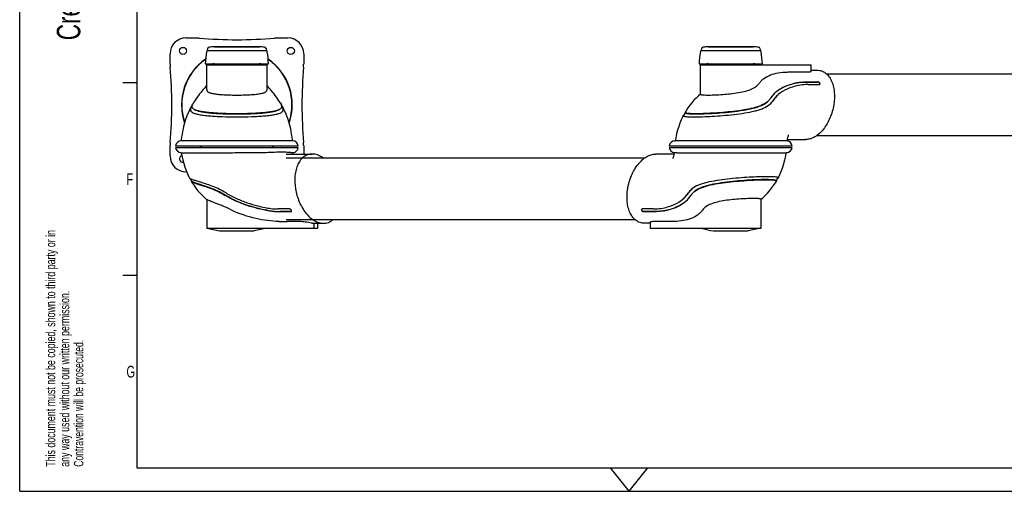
# Model space of a CAD drawing. Extents: x 0 to 420, y 0 to 297.
# Tile 1 of 7: x 0 to 210, y 0 to 100. Entities that reach past the tile are written whole.
import ezdxf

# ---------------------------------------------------------------- set-up
doc = ezdxf.new("R2010")
doc.units = 0
doc.header["$LTSCALE"] = 23.1
for name, color, linetype in [('100350_DXF_CONTINUOUS_LINE', 7, 'CONTINUOUS'), ('102162_DXF_CONTINUOUS_LINE', 7, 'CONTINUOUS'), ('102163_DXF_CONTINUOUS_LINE', 7, 'CONTINUOUS'), ('102200_DXF_CONTINUOUS_LINE', 7, 'CONTINUOUS'), ('102382_DXF_FORMAT', 7, 'CONTINUOUS'), ('105-5481_DXF_CONTINUOUS_LI', 7, 'CONTINUOUS')]:
    doc.layers.add(name, color=color, linetype=linetype)
doc.styles.get("Standard").update_dxf_attribs({"font": 'txt', "width": 0.7})

# ---------------------------------------------------------------- blocks, each defined once
blk = doc.blocks.new('SYMBOL_16_BL0', base_point=(7.49, 145.42))
at = {"layer": '102382_DXF_FORMAT', "color": 7, "linetype": 'CONTINUOUS'}
for q in [(0, 14.98), (14.98, 0)]:
    blk.add_line((0, 0), q, dxfattribs=at)
for s, height, width, p in [('Denna ritning får ej utan vårt medgivande kopieras, eller', 1.9979, 0.687469, (7.64, 212.55)), ('eljest obehörigen användas. Överträdelse härav beivras', 1.9979, 0.686067, (10.63, 212.55)), ('med stöd av gällande lag.', 1.9979, 0.696, (13.63, 212.55)), ('Creo Parametric', 4.9947, 0.71746, (12.92, 96.09)), ('This document must not be copied, shown to third party or in', 1.9979, 0.704762, (7.58, 5.22)), ('any way used without our written permission.', 1.9979, 0.705628, (10.58, 5.22)), ('Contravention will be prosecuted.', 1.9979, 0.684704, (13.57, 5.22))]:
    blk.add_text(s, height=height, rotation=90, dxfattribs=dict(at, width=width)).set_placement(p)

msp = doc.modelspace()

# ---------------------------------------------------------------- linework, layer by layer
at = {"layer": '100350_DXF_CONTINUOUS_LINE', "color": 7, "linetype": 'CONTINUOUS'}
for p, q in [((35.44, 96.57), (37.67, 96.57)), ((54.97, 96.57), (57.19, 96.57)), ((32.07, 90.97), (32.07, 93.19)), ((60.57, 93.19), (60.57, 90.97)), ((32.07, 71.44), (32.07, 73.67)), ((60.57, 73.67), (60.57, 71.84)), ((35.59, 68.07), (35.44, 68.07))]:
    msp.add_line(p, q, dxfattribs=at)
for centre in [(34.82, 93.82), (57.82, 93.82)]:
    msp.add_circle(centre, 0.756, dxfattribs=at)
for centre, radius, start, end in [((35.44, 93.19), 3.38, 90, 180), ((37.67, 89.44), 7.12, 85.0355, 90), ((46.32, 189.03), 92.83, 265.0355, 274.9645), ((54.97, 89.44), 7.12, 90, 94.9645), ((57.19, 93.19), 3.38, 0, 90), ((39.19, 90.97), 7.12, 180, 184.9645), ((-60.39, 82.32), 92.83, 355.0355, 4.9645), ((46.32, 82.32), 11.81, 124.4314, 199.0002), ((46.32, 82.32), 11.75, 124.6848, 198.5717), ((46.32, 82.32), 11.81, 341.0001, 55.5687), ((46.32, 82.32), 11.75, 341.4283, 55.3152), ((153.03, 82.32), 92.83, 175.0355, 184.9645), ((53.44, 90.97), 7.12, 355.0355, 360), ((39.19, 73.67), 7.12, 175.0355, 180), ((46.32, 82.32), 11.81, 227.8036, 230.393), ((46.32, 82.32), 11.75, 228.1399, 230.7682), ((46.32, 82.32), 11.75, 309.2318, 311.8601), ((46.32, 82.32), 11.81, 309.6073, 312.1965), ((53.44, 73.67), 7.12, 0, 4.9645), ((35.44, 71.44), 3.38, 180, 270), ((34.82, 70.82), 0.756, 108.7149, 277.5496)]:
    msp.add_arc(centre, radius, start, end, dxfattribs=at)
at = {"layer": '102162_DXF_CONTINUOUS_LINE', "color": 7, "linetype": 'CONTINUOUS'}
for p, q in [((220.27, 88.89), (172.1, 88.89)), ((220.27, 75.74), (169.96, 75.74))]:
    msp.add_line(p, q, dxfattribs=at)
at = {"layer": '102163_DXF_CONTINUOUS_LINE', "color": 7, "linetype": 'CONTINUOUS'}
for p, q in [((56.85, 71.04), (133.34, 71.04)), ((56.85, 57.89), (131.2, 57.89))]:
    msp.add_line(p, q, dxfattribs=at)
at = {"layer": '102200_DXF_CONTINUOUS_LINE', "color": 7, "linetype": 'CONTINUOUS'}
for p, q in [((39.88, 85.56), (39.88, 90.82)), ((39.88, 90.82), (52.76, 90.82)), ((52.76, 85.56), (52.76, 90.82)), ((145.21, 84.59), (145.21, 90.82)), ((145.21, 90.82), (168.84, 90.82)), ((168.84, 89.51), (168.84, 90.82)), ((165.26, 89.34), (168.22, 89.34)), ((168.84, 89.7), (170.09, 89.7)), ((167.83, 87.19), (170.19, 87.19)), ((167.86, 87.23), (170.22, 87.23)), ((168.17, 86.64), (168.13, 86.64)), ((168.17, 86.64), (170.53, 86.64)), ((36.79, 82.15), (36.67, 81.96)), ((55.56, 82.79), (55.3, 83.19)), ((55.97, 81.96), (55.85, 82.15)), ((141.93, 80.62), (141.6, 80.04)), ((143.86, 79.77), (143.9, 79.77)), ((33.22, 73.57), (59.42, 73.57)), ((34.43, 74.66), (34.44, 74.66)), ((46.32, 74.66), (34.44, 74.66)), ((58.2, 74.66), (46.32, 74.66)), ((58.21, 74.66), (58.2, 74.66)), ((58.2, 74.66), (58.2, 74.66)), ((138.55, 73.57), (164.75, 73.57)), ((139.76, 74.66), (139.8, 74.66)), ((142.58, 74.66), (139.8, 74.66)), ((160.75, 74.66), (142.58, 74.66)), ((163.75, 74.95), (167.69, 74.95)), ((33.22, 73.22), (59.42, 73.22)), ((34.43, 72.13), (34.47, 72.13)), ((34.47, 72.13), (34.47, 72.13)), ((34.47, 72.13), (34.5, 72.13)), ((34.5, 72.13), (40.36, 72.13)), ((56.85, 71.84), (62.36, 71.84)), ((139.55, 71.84), (135.62, 71.84)), ((138.55, 73.22), (164.75, 73.22)), ((142.55, 72.13), (160.73, 72.13)), ((160.73, 72.13), (163.5, 72.13)), ((163.55, 72.13), (163.5, 72.13)), ((36.36, 66.6), (36.64, 66.09)), ((159.45, 67.02), (159.4, 67.02)), ((161.37, 66.16), (161.7, 66.75)), ((44, 63.55), (44.01, 63.55)), ((39.88, 62.17), (39.88, 55.97)), ((158.09, 62.2), (158.09, 55.97)), ((52.98, 60.33), (53, 60.33)), ((57.51, 60.15), (55.15, 60.15)), ((57.81, 59.56), (55.45, 59.56)), ((57.85, 59.6), (55.48, 59.6)), ((135.14, 60.15), (132.78, 60.15)), ((135.44, 59.56), (133.08, 59.56)), ((135.47, 59.6), (133.11, 59.6)), ((135.14, 60.15), (135.17, 60.15)), ((59.99, 57.44), (57.04, 57.44)), ((62.79, 55.97), (62.79, 57.09)), ((62.79, 57.09), (64.76, 57.09)), ((63.51, 57.09), (63.51, 55.97)), ((134.46, 57.09), (133.21, 57.09)), ((134.46, 57.27), (134.46, 55.97)), ((138.04, 57.44), (135.09, 57.44)), ((63.51, 55.97), (39.88, 55.97)), ((40.26, 55.97), (42.62, 55.5)), ((42.62, 55.5), (50.02, 55.5)), ((52.38, 55.97), (50.02, 55.5)), ((158.09, 55.97), (134.46, 55.97)), ((147.95, 55.5), (155.35, 55.5)), ((157.71, 55.97), (155.35, 55.5))]:
    msp.add_line(p, q, dxfattribs=at)
for points in [[(39.88, 86.38), (39.65, 86.13), (39.41, 85.87), (39.16, 85.59), (38.91, 85.29), (38.65, 84.97), (38.38, 84.64), (38.12, 84.3), (37.86, 83.94), (37.6, 83.57)], [(55.3, 83.19), (55.04, 83.57), (54.78, 83.94), (54.52, 84.3), (54.26, 84.64), (53.99, 84.97), (53.73, 85.29), (53.48, 85.59), (53.23, 85.87), (52.99, 86.13), (52.76, 86.38)], [(145.21, 84.62), (144.8, 84.26), (144.29, 83.78), (143.81, 83.29), (143.35, 82.77), (142.92, 82.23), (142.51, 81.67), (142.12, 81.08), (141.91, 80.73)], [(36.57, 81.9), (36.29, 81.38), (36.04, 80.86), (35.8, 80.32), (35.58, 79.77), (35.39, 79.23), (35.22, 78.72), (35.08, 78.22), (34.95, 77.71), (34.83, 77.19), (34.73, 76.66), (34.64, 76.09), (34.54, 75.48), (34.46, 74.83), (34.44, 74.66)], [(37.6, 83.57), (37.34, 83.19), (37.08, 82.79)], [(58.2, 74.66), (58.18, 74.83), (58.09, 75.48), (58, 76.09), (57.91, 76.65), (57.81, 77.19), (57.69, 77.71), (57.56, 78.22), (57.42, 78.72), (57.25, 79.23), (57.06, 79.77), (56.84, 80.32), (56.6, 80.86), (56.35, 81.38), (56.07, 81.9)], [(141.54, 80.07), (141.41, 79.82), (141.1, 79.15), (140.81, 78.45), (140.55, 77.71), (140.31, 76.95), (140.1, 76.15), (139.92, 75.31), (139.8, 74.66)], [(163.7, 74.64), (163.72, 74.76), (163.74, 74.9), (163.77, 75.03), (163.79, 75.15), (163.82, 75.27), (163.85, 75.39), (163.87, 75.49), (163.9, 75.59), (163.92, 75.68), (163.95, 75.75), (163.97, 75.81), (163.98, 75.86), (164, 75.89), (164, 75.91)], [(34.47, 72.13), (34.59, 71.48), (34.77, 70.64), (34.98, 69.84), (35.22, 69.07), (35.48, 68.34), (35.77, 67.64), (36.08, 66.97), (36.21, 66.72)], [(58.42, 71.84), (58.41, 71.89), (58.39, 72.02), (58.37, 72.15)], [(139.6, 72.15), (139.58, 72.02), (139.56, 71.89), (139.53, 71.76), (139.51, 71.63), (139.48, 71.51), (139.46, 71.4), (139.43, 71.29), (139.4, 71.2), (139.38, 71.11), (139.36, 71.04), (139.33, 70.98), (139.32, 70.93), (139.3, 70.89), (139.3, 70.88)], [(161.76, 66.72), (161.89, 66.97), (162.2, 67.64), (162.49, 68.34), (162.76, 69.07), (162.99, 69.84), (163.2, 70.64), (163.38, 71.48), (163.5, 72.13)], [(36.58, 66.06), (36.79, 65.71), (37.18, 65.12), (37.59, 64.56), (38.02, 64.02), (38.48, 63.5), (38.96, 63.01), (39.46, 62.53), (39.93, 62.12)], [(158.09, 62.17), (158.51, 62.53), (159.01, 63.01), (159.49, 63.5), (159.95, 64.02), (160.38, 64.56), (160.8, 65.12), (161.18, 65.71), (161.39, 66.06)]]:
    msp.add_lwpolyline(points, dxfattribs=at)
for centre, radius, start, end in [((46.32, 66.57), 25, 101.1016, 104.0341), ((46.32, 66.57), 25, 75.9659, 78.8984), ((151.65, 66.57), 25, 101.1016, 104.0341), ((151.65, 66.57), 25, 76.0347, 78.8984), ((167.65, 76.99), 10.23, 100.3283, 100.578), ((168.36, 75.42), 11.25, 101.2824, 101.5116), ((170.56, 86.79), 0.143, 315.8438, 321.3237), ((165.4, 80.36), 6.25, 132.1668, 147.182), ((165.68, 79.94), 6, 131.0474, 147.1088), ((165.72, 79.98), 5.99, 131.0426, 147.1402), ((165.47, 80.27), 6.36, 131.0801, 132.1528), ((39.44, 80.33), 3.27, 149.5471, 151.266), ((39.95, 80.03), 3.87, 148.9544, 149.5755), ((39.51, 80.29), 3.29, 149.5643, 151.4379), ((40.31, 80.75), 3.82, 149.8299, 150.3467), ((40.91, 80.4), 4.51, 148.0563, 149.8105), ((51.52, 80.28), 4.75, 30.2361, 31.9), ((52.31, 80.74), 3.84, 29.7283, 30.1721), ((53.13, 80.29), 3.29, 28.5616, 30.4357), ((52.66, 80.01), 3.91, 30.4303, 31.1612), ((53.2, 80.33), 3.27, 28.7343, 30.4569), ((157.43, 85.4), 3.92, 309.8806, 310.851), ((157.56, 85.26), 3.73, 310.7942, 327.1513), ((157.21, 85.64), 3.49, 326.2736, 327.1332), ((37.66, 82.18), 1.69, 238.4781, 240.7893), ((54.98, 82.18), 1.69, 299.2054, 301.5232), ((141.64, 80.02), 0.112, 150.7234, 152.4258), ((142.01, 80.67), 0.119, 149.5335, 152.6629), ((34.47, 73.39), 1.26, 92, 172.0324), ((58.17, 73.39), 1.26, 7.9676, 88), ((139.8, 73.39), 1.26, 92, 172.0324), ((163.5, 73.39), 1.26, 7.9676, 81.1508), ((34.47, 73.39), 1.26, 187.9676, 268), ((58.17, 73.39), 1.26, 279.26, 352.0324), ((139.8, 73.39), 1.26, 187.9676, 261.1508), ((163.5, 73.39), 1.26, 272, 352.0324), ((36.68, 66.12), 0.119, 207.3371, 210.4665), ((36.69, 66.13), 0.134, 210.4614, 213.1595), ((161.29, 66.12), 0.119, 329.5335, 332.6629), ((161.66, 66.77), 0.112, 330.7234, 332.4258), ((137.58, 66.81), 5.99, 311.0426, 327.1402), ((137.62, 66.84), 6, 311.0474, 327.1088), ((137.91, 66.43), 6.25, 312.1668, 327.182), ((145.75, 61.53), 3.73, 130.7942, 147.1513), ((146.09, 61.15), 3.49, 146.2736, 147.1332), ((145.87, 61.39), 3.92, 129.8806, 130.851), ((137.83, 66.52), 6.36, 311.0801, 312.1528), ((55.91, 77.59), 17.5, 260.1803, 260.3525), ((55.95, 77.66), 18.13, 261.1679, 261.3359), ((55.5, 74.53), 14.92, 261.1351, 269.9485), ((55.47, 74.38), 14.82, 261.2751, 269.9469), ((57.86, 59.7), 0.125, 321.3335, 326.983), ((132.74, 60), 0.143, 135.8438, 141.3237), ((134.94, 71.37), 11.25, 281.2824, 281.5116), ((135.65, 69.8), 10.23, 280.3283, 280.578), ((57.04, 107.28), 49.84, 268.0577, 269.9951), ((151.65, 80.22), 25, 256.0347, 261.4913)]:
    msp.add_arc(centre, radius, start, end, dxfattribs=at)
msp.add_ellipse((62.79, 64.47), major_axis=(0, 7.38), ratio=0.662846, start_param=-3.215588, end_param=-3.141516, dxfattribs=at)
for points, knots in [([(157.68, 86.87), (157.83, 87.07), (158.16, 87.46), (158.93, 88.13), (160.14, 88.77), (161.83, 89.19), (163.05, 89.29), (163.69, 89.32)], [0, 0, 0, 0, 0.113451, 0.225598, 0.456946, 0.712428, 1, 1, 1, 1]), ([(163.69, 89.32), (163.81, 89.32), (164.34, 89.34), (164.86, 89.34), (165.26, 89.34)], [0, 0, 0, 0, 0.242928, 1, 1, 1, 1]), ([(170.09, 89.7), (170.4, 89.7), (171.02, 89.6), (171.87, 89.15), (172.59, 88.43), (173.15, 87.49), (173.55, 86.36), (173.84, 84.62), (173.73, 82.26), (172.94, 79.53), (171.78, 77.48), (170.6, 76.21), (169.66, 75.5), (168.69, 75.05), (168.01, 74.95), (167.69, 74.95)], [0, 0, 0, 0, 0.047694, 0.095816, 0.147038, 0.203088, 0.264589, 0.331265, 0.475875, 0.626319, 0.769632, 0.835169, 0.895282, 0.949899, 1, 1, 1, 1]), ([(168.22, 89.34), (168.3, 89.34), (168.46, 89.35), (168.64, 89.38), (168.75, 89.42), (168.81, 89.45), (168.84, 89.49), (168.84, 89.51)], [0, 0, 0, 0, 0.392301, 0.68955, 0.800732, 0.887494, 1, 1, 1, 1]), ([(146.72, 84.41), (147.14, 84.41), (148.08, 84.43), (149.57, 84.51), (151.21, 84.64), (152.87, 84.84), (154.45, 85.13), (155.83, 85.53), (156.93, 86.08), (157.49, 86.59), (157.68, 86.87)], [0, 0, 0, 0, 0.110428, 0.243541, 0.389817, 0.53889, 0.68058, 0.806489, 0.912406, 1, 1, 1, 1]), ([(161.29, 85.07), (161.58, 85.32), (162.39, 85.91), (163.9, 86.6), (165.13, 86.93), (165.78, 87.05)], [0, 0, 0, 0, 0.234203, 0.601188, 1, 1, 1, 1]), ([(161.29, 85.07), (161.62, 85.35), (162.45, 85.93), (163.95, 86.59), (165.13, 86.89), (165.74, 87.01)], [0, 0, 0, 0, 0.261124, 0.616633, 1, 1, 1, 1]), ([(166.11, 86.45), (165.69, 86.36), (164.87, 86.15), (163.38, 85.6), (162.35, 85), (161.79, 84.5)], [0, 0, 0, 0, 0.271231, 0.526495, 1, 1, 1, 1]), ([(165.74, 87.01), (165.9, 87.04), (166.59, 87.15), (167.3, 87.19), (167.83, 87.19)], [0, 0, 0, 0, 0.234195, 1, 1, 1, 1]), ([(165.82, 87.05), (165.98, 87.08), (166.66, 87.19), (167.34, 87.23), (167.86, 87.23)], [0, 0, 0, 0, 0.241606, 1, 1, 1, 1]), ([(168.13, 86.64), (167.96, 86.64), (167.3, 86.63), (166.64, 86.55), (166.16, 86.46)], [0, 0, 0, 0, 0.257517, 1, 1, 1, 1]), ([(170.67, 86.75), (170.67, 86.8), (170.63, 86.91), (170.52, 87.05), (170.37, 87.15), (170.25, 87.19), (170.19, 87.19)], [0, 0, 0, 0, 0.216198, 0.481954, 0.758399, 1, 1, 1, 1]), ([(170.67, 86.7), (170.69, 86.72), (170.71, 86.77), (170.7, 86.86), (170.67, 86.95), (170.58, 87.07), (170.44, 87.18), (170.29, 87.23), (170.22, 87.23)], [0, 0, 0, 0, 0.09219, 0.196294, 0.317143, 0.453047, 0.742373, 1, 1, 1, 1]), ([(170.53, 86.64), (170.54, 86.64), (170.59, 86.64), (170.64, 86.67), (170.66, 86.69)], [0, 0, 0, 0, 0.276165, 1, 1, 1, 1]), ([(39.88, 85.56), (39.88, 85.5), (39.9, 85.38), (40, 85.22), (40.16, 85.09), (40.37, 84.97), (40.64, 84.87), (41.09, 84.75), (41.79, 84.63), (42.76, 84.53), (43.87, 84.46), (45.07, 84.42), (45.9, 84.41), (46.32, 84.41)], [0, 0, 0, 0, 0.025338, 0.05107, 0.080395, 0.115435, 0.157254, 0.206223, 0.325223, 0.469649, 0.63452, 0.813611, 1, 1, 1, 1]), ([(46.32, 84.41), (46.74, 84.41), (47.57, 84.42), (48.77, 84.46), (49.88, 84.53), (50.85, 84.63), (51.54, 84.75), (52, 84.87), (52.27, 84.97), (52.48, 85.09), (52.64, 85.22), (52.74, 85.38), (52.76, 85.5), (52.76, 85.56)], [0, 0, 0, 0, 0.186388, 0.365479, 0.53035, 0.674776, 0.793776, 0.842745, 0.884564, 0.919605, 0.948929, 0.974662, 1, 1, 1, 1]), ([(145.21, 84.59), (145.21, 84.57), (145.23, 84.55), (145.27, 84.53), (145.34, 84.5), (145.45, 84.48), (145.62, 84.45), (145.83, 84.43), (146.2, 84.42), (146.5, 84.41), (146.72, 84.41)], [0, 0, 0, 0, 0.032285, 0.05559, 0.085393, 0.166267, 0.276443, 0.415822, 0.583683, 1, 1, 1, 1]), ([(36.57, 81.9), (36.5, 81.79), (36.4, 81.57), (36.37, 81.28), (36.43, 81.09), (36.55, 80.91), (36.68, 80.8), (36.78, 80.74)], [0, 0, 0, 0, 0.29668, 0.525726, 0.631455, 0.741557, 1, 1, 1, 1]), ([(36.86, 82.37), (36.84, 82.34), (36.76, 82.22), (36.69, 82.11), (36.64, 82.02)], [0, 0, 0, 0, 0.267161, 1, 1, 1, 1]), ([(37.17, 81.38), (37.07, 81.44), (36.93, 81.55), (36.81, 81.75), (36.75, 81.96), (36.8, 82.28), (36.92, 82.51), (37, 82.64)], [0, 0, 0, 0, 0.250495, 0.357449, 0.4614, 0.692809, 1, 1, 1, 1]), ([(55.64, 82.65), (55.72, 82.52), (55.84, 82.28), (55.89, 81.96), (55.83, 81.75), (55.71, 81.55), (55.57, 81.44), (55.47, 81.38)], [0, 0, 0, 0, 0.307649, 0.539151, 0.643015, 0.749826, 1, 1, 1, 1]), ([(56, 82.03), (55.98, 82.06), (55.91, 82.17), (55.84, 82.28), (55.78, 82.37)], [0, 0, 0, 0, 0.233356, 1, 1, 1, 1]), ([(55.86, 80.74), (55.96, 80.8), (56.09, 80.91), (56.21, 81.09), (56.27, 81.28), (56.24, 81.57), (56.14, 81.79), (56.07, 81.9)], [0, 0, 0, 0, 0.258448, 0.368549, 0.474276, 0.703321, 1, 1, 1, 1]), ([(143.9, 79.77), (144.48, 79.77), (145.75, 79.79), (147.79, 79.89), (150.03, 80.04), (152.34, 80.27), (154.6, 80.57), (156.39, 80.91), (157.69, 81.26), (158.78, 81.65), (159.53, 82.05), (159.94, 82.39)], [0, 0, 0, 0, 0.106051, 0.232309, 0.371554, 0.515858, 0.657171, 0.788007, 0.847592, 0.902669, 1, 1, 1, 1]), ([(159.5, 83), (159.11, 82.67), (158.39, 82.27), (157.33, 81.89), (156.08, 81.54), (154.36, 81.21), (152.19, 80.91), (149.97, 80.69), (147.83, 80.54), (145.9, 80.45), (144.68, 80.42), (144.13, 80.42)], [0, 0, 0, 0, 0.098176, 0.153697, 0.213662, 0.345004, 0.486469, 0.630569, 0.7693, 0.894818, 1, 1, 1, 1]), ([(144.18, 80.39), (144.79, 80.39), (146.14, 80.42), (148.29, 80.53), (150.66, 80.72), (153.07, 80.98), (155.29, 81.34), (157.12, 81.77), (158.48, 82.28), (159.18, 82.73), (159.46, 82.97)], [0, 0, 0, 0, 0.116873, 0.257708, 0.412604, 0.572167, 0.721809, 0.842327, 0.931166, 1, 1, 1, 1]), ([(160.12, 83.7), (160.08, 83.64), (159.89, 83.38), (159.68, 83.16), (159.5, 83)], [0, 0, 0, 0, 0.248013, 1, 1, 1, 1]), ([(160.03, 82.47), (160.09, 82.53), (160.32, 82.75), (160.52, 83), (160.64, 83.2)], [0, 0, 0, 0, 0.253965, 1, 1, 1, 1]), ([(36.62, 81.86), (36.57, 81.76), (36.48, 81.57), (36.43, 81.31), (36.46, 81.12), (36.55, 80.93), (36.68, 80.81), (36.78, 80.74)], [0, 0, 0, 0, 0.267492, 0.49619, 0.605255, 0.719711, 1, 1, 1, 1]), ([(36.84, 80.71), (37.02, 80.6), (37.48, 80.43), (38.29, 80.25), (39.29, 80.1), (40.47, 79.97), (41.8, 79.88), (43.76, 79.79), (45.28, 79.77), (46.32, 79.77)], [0, 0, 0, 0, 0.06572, 0.152246, 0.258897, 0.383652, 0.523695, 0.675652, 1, 1, 1, 1]), ([(46.32, 80.42), (45.32, 80.42), (43.84, 80.45), (41.94, 80.54), (40.65, 80.63), (39.51, 80.76), (38.55, 80.91), (37.78, 81.1), (37.34, 81.28), (37.17, 81.38)], [0, 0, 0, 0, 0.325732, 0.47816, 0.618426, 0.743088, 0.849316, 0.935117, 1, 1, 1, 1]), ([(37.23, 81.34), (37.4, 81.24), (37.83, 81.07), (38.6, 80.88), (39.56, 80.72), (40.69, 80.6), (41.97, 80.51), (43.86, 80.41), (45.32, 80.39), (46.32, 80.39)], [0, 0, 0, 0, 0.063897, 0.150324, 0.257124, 0.381804, 0.522084, 0.674554, 1, 1, 1, 1]), ([(55.47, 81.38), (55.3, 81.28), (54.86, 81.1), (54.09, 80.91), (53.13, 80.76), (51.99, 80.63), (50.7, 80.54), (48.8, 80.45), (47.32, 80.42), (46.32, 80.42)], [0, 0, 0, 0, 0.064883, 0.150684, 0.256913, 0.381582, 0.521846, 0.674273, 1, 1, 1, 1]), ([(46.32, 80.39), (47.32, 80.39), (48.78, 80.41), (50.67, 80.51), (51.95, 80.6), (53.08, 80.72), (54.04, 80.88), (54.81, 81.07), (55.24, 81.24), (55.41, 81.34)], [0, 0, 0, 0, 0.325451, 0.477929, 0.618202, 0.742895, 0.849693, 0.936118, 1, 1, 1, 1]), ([(46.32, 79.77), (47.36, 79.77), (48.88, 79.79), (50.84, 79.88), (52.17, 79.97), (53.35, 80.1), (54.35, 80.25), (55.16, 80.43), (55.62, 80.6), (55.8, 80.71)], [0, 0, 0, 0, 0.32434, 0.476294, 0.616335, 0.741091, 0.847744, 0.934274, 1, 1, 1, 1]), ([(55.86, 80.74), (55.96, 80.81), (56.09, 80.93), (56.18, 81.12), (56.21, 81.31), (56.16, 81.57), (56.07, 81.76), (56.02, 81.86)], [0, 0, 0, 0, 0.280256, 0.394707, 0.503773, 0.732488, 1, 1, 1, 1]), ([(141.54, 80.07), (141.54, 80.06), (141.53, 80.04), (141.54, 79.99), (141.57, 79.96), (141.6, 79.95)], [0, 0, 0, 0, 0.230469, 0.442601, 1, 1, 1, 1]), ([(141.58, 80.12), (141.58, 80.11), (141.56, 80.1), (141.55, 80.08), (141.54, 80.07)], [0, 0, 0, 0, 0.283592, 1, 1, 1, 1]), ([(141.69, 80.19), (141.68, 80.18), (141.64, 80.16), (141.61, 80.14), (141.58, 80.12)], [0, 0, 0, 0, 0.287453, 1, 1, 1, 1]), ([(141.6, 80.04), (141.59, 80.02), (141.59, 79.97), (141.62, 79.94), (141.64, 79.93)], [0, 0, 0, 0, 0.468294, 1, 1, 1, 1]), ([(141.6, 79.95), (141.6, 79.95), (141.62, 79.94), (141.64, 79.93), (141.66, 79.92)], [0, 0, 0, 0, 0.226423, 1, 1, 1, 1]), ([(141.66, 79.92), (141.7, 79.91), (141.8, 79.88), (142.06, 79.83), (142.49, 79.8), (143.12, 79.77), (143.59, 79.77), (143.86, 79.77)], [0, 0, 0, 0, 0.060691, 0.140109, 0.355247, 0.643446, 1, 1, 1, 1]), ([(141.96, 80.6), (141.94, 80.62), (141.9, 80.64), (141.89, 80.69), (141.9, 80.71), (141.91, 80.72)], [0, 0, 0, 0, 0.55632, 0.768851, 1, 1, 1, 1]), ([(144.13, 80.42), (143.86, 80.42), (143.38, 80.43), (142.74, 80.46), (142.32, 80.5), (142.08, 80.55), (142, 80.59), (141.96, 80.6)], [0, 0, 0, 0, 0.37066, 0.663762, 0.873934, 0.947288, 1, 1, 1, 1]), ([(142.03, 80.57), (142.06, 80.55), (142.15, 80.52), (142.38, 80.47), (142.8, 80.42), (143.43, 80.4), (143.91, 80.39), (144.18, 80.39)], [0, 0, 0, 0, 0.052866, 0.126361, 0.336805, 0.629932, 1, 1, 1, 1]), ([(163.7, 74.64), (163.67, 74.65), (163.59, 74.65), (163.42, 74.65), (163.18, 74.65), (162.85, 74.65), (162.43, 74.65), (161.73, 74.66), (161.16, 74.66), (160.75, 74.66)], [0, 0, 0, 0, 0.027029, 0.082495, 0.166566, 0.279084, 0.419568, 0.587278, 1, 1, 1, 1]), ([(40.36, 72.13), (41.68, 72.13), (43.7, 72.13), (46.42, 72.14), (48.51, 72.15), (50.56, 72.16), (52.5, 72.2), (54.28, 72.27), (55.39, 72.32), (55.91, 72.32)], [0, 0, 0, 0, 0.254052, 0.389487, 0.525294, 0.657924, 0.784253, 0.900642, 1, 1, 1, 1]), ([(55.91, 72.32), (56.11, 72.32), (56.48, 72.32), (56.99, 72.28), (57.41, 72.25), (57.71, 72.22), (57.9, 72.2), (58.03, 72.19), (58.13, 72.18), (58.21, 72.17), (58.28, 72.16), (58.32, 72.16), (58.35, 72.16), (58.36, 72.15), (58.37, 72.15), (58.37, 72.15), (58.37, 72.15)], [0, 0, 0, 0, 0.243898, 0.449218, 0.618473, 0.754955, 0.811668, 0.860918, 0.902766, 0.937209, 0.964208, 0.983692, 0.990594, 0.995596, 0.998704, 1, 1, 1, 1]), ([(62.36, 71.84), (62.05, 71.84), (61.42, 71.75), (60.57, 71.3), (59.85, 70.58), (59.29, 69.64), (58.9, 68.51), (58.6, 66.77), (58.71, 64.41), (59.5, 61.67), (60.66, 59.63), (61.85, 58.35), (62.78, 57.65), (63.76, 57.2), (64.43, 57.09), (64.76, 57.09)], [0, 0, 0, 0, 0.047693, 0.095816, 0.147039, 0.203089, 0.26459, 0.331267, 0.475876, 0.626321, 0.769634, 0.835171, 0.895282, 0.9499, 1, 1, 1, 1]), ([(64.63, 71.05), (64.28, 71.29), (63.56, 71.69), (62.74, 71.84), (62.36, 71.84)], [0, 0, 0, 0, 0.526452, 1, 1, 1, 1]), ([(133.21, 57.09), (132.91, 57.09), (132.28, 57.19), (131.43, 57.64), (130.71, 58.35), (130.15, 59.3), (129.76, 60.43), (129.46, 62.17), (129.57, 64.53), (130.36, 67.26), (131.52, 69.3), (132.7, 70.58), (133.64, 71.29), (134.61, 71.73), (135.29, 71.84), (135.62, 71.84)], [0, 0, 0, 0, 0.047694, 0.095816, 0.147038, 0.203088, 0.264589, 0.331265, 0.475875, 0.626319, 0.769632, 0.835169, 0.895282, 0.949899, 1, 1, 1, 1]), ([(139.61, 72.15), (139.63, 72.14), (139.71, 72.14), (139.88, 72.14), (140.12, 72.14), (140.45, 72.13), (140.87, 72.13), (141.57, 72.13), (142.14, 72.13), (142.55, 72.13)], [0, 0, 0, 0, 0.027029, 0.082495, 0.166566, 0.279084, 0.419568, 0.587278, 1, 1, 1, 1]), ([(36.25, 66.67), (36.25, 66.67), (36.23, 66.69), (36.22, 66.71), (36.21, 66.72)], [0, 0, 0, 0, 0.28591, 1, 1, 1, 1]), ([(44, 63.55), (43.56, 63.83), (42.67, 64.32), (41.32, 64.91), (40.05, 65.37), (38.9, 65.73), (37.93, 66.03), (37.24, 66.25), (36.8, 66.4), (36.56, 66.49), (36.38, 66.58), (36.29, 66.64), (36.25, 66.67)], [0, 0, 0, 0, 0.186222, 0.363348, 0.526558, 0.671346, 0.793816, 0.890777, 0.928896, 0.959834, 0.983497, 1, 1, 1, 1]), ([(36.6, 66.16), (36.58, 66.15), (36.56, 66.12), (36.57, 66.08), (36.57, 66.06)], [0, 0, 0, 0, 0.519798, 1, 1, 1, 1]), ([(36.58, 66.05), (36.6, 66.02), (36.67, 65.96), (36.82, 65.88), (37.02, 65.79), (37.28, 65.69), (37.6, 65.58), (38.14, 65.4), (38.93, 65.15), (40.01, 64.8), (41.22, 64.36), (42.52, 63.79), (43.38, 63.31), (43.81, 63.04)], [0, 0, 0, 0, 0.013639, 0.034432, 0.062802, 0.098754, 0.142136, 0.192702, 0.314083, 0.459698, 0.625676, 0.807482, 1, 1, 1, 1]), ([(43.84, 63.08), (43.52, 63.28), (42.86, 63.65), (41.84, 64.15), (40.77, 64.58), (39.67, 64.96), (38.76, 65.26), (38.07, 65.48), (37.62, 65.63), (37.24, 65.76), (36.95, 65.88), (36.76, 65.98), (36.66, 66.06), (36.64, 66.09)], [0, 0, 0, 0, 0.144763, 0.288759, 0.435682, 0.585626, 0.733892, 0.802665, 0.863746, 0.914998, 0.955001, 0.983098, 1, 1, 1, 1]), ([(159.4, 67.02), (158.82, 67.02), (157.55, 66.99), (155.51, 66.9), (153.28, 66.74), (150.96, 66.52), (148.7, 66.22), (146.91, 65.88), (145.61, 65.53), (144.52, 65.14), (143.77, 64.74), (143.36, 64.4)], [0, 0, 0, 0, 0.106051, 0.232309, 0.371554, 0.515858, 0.657171, 0.788007, 0.847592, 0.902669, 1, 1, 1, 1]), ([(143.8, 63.78), (144.19, 64.12), (144.91, 64.52), (145.97, 64.9), (147.22, 65.25), (148.94, 65.58), (151.11, 65.88), (153.33, 66.09), (155.47, 66.25), (157.41, 66.34), (158.62, 66.36), (159.17, 66.36)], [0, 0, 0, 0, 0.098176, 0.153697, 0.213662, 0.345004, 0.486469, 0.630569, 0.7693, 0.894818, 1, 1, 1, 1]), ([(159.12, 66.4), (158.51, 66.4), (157.17, 66.37), (155.01, 66.26), (152.64, 66.07), (150.23, 65.8), (148.01, 65.45), (146.19, 65.02), (144.82, 64.5), (144.12, 64.06), (143.85, 63.82)], [0, 0, 0, 0, 0.116873, 0.257708, 0.412604, 0.572167, 0.721809, 0.842327, 0.931166, 1, 1, 1, 1]), ([(161.28, 66.22), (161.24, 66.24), (161.16, 66.27), (160.92, 66.32), (160.5, 66.36), (159.87, 66.39), (159.39, 66.4), (159.12, 66.4)], [0, 0, 0, 0, 0.052866, 0.126361, 0.336805, 0.629932, 1, 1, 1, 1]), ([(159.17, 66.36), (159.44, 66.36), (159.92, 66.36), (160.56, 66.33), (160.98, 66.29), (161.22, 66.23), (161.3, 66.2), (161.34, 66.18)], [0, 0, 0, 0, 0.37066, 0.663762, 0.873934, 0.947288, 1, 1, 1, 1]), ([(161.64, 66.87), (161.6, 66.88), (161.5, 66.91), (161.24, 66.95), (160.82, 66.99), (160.18, 67.02), (159.71, 67.02), (159.45, 67.02)], [0, 0, 0, 0, 0.060691, 0.140109, 0.355247, 0.643446, 1, 1, 1, 1]), ([(161.34, 66.18), (161.36, 66.17), (161.4, 66.15), (161.41, 66.1), (161.4, 66.07), (161.4, 66.06)], [0, 0, 0, 0, 0.55632, 0.768851, 1, 1, 1, 1]), ([(161.62, 66.6), (161.63, 66.6), (161.66, 66.63), (161.7, 66.65), (161.72, 66.67)], [0, 0, 0, 0, 0.287453, 1, 1, 1, 1]), ([(161.7, 66.84), (161.7, 66.84), (161.68, 66.85), (161.66, 66.86), (161.64, 66.87)], [0, 0, 0, 0, 0.226423, 1, 1, 1, 1]), ([(161.7, 66.75), (161.71, 66.77), (161.72, 66.81), (161.68, 66.85), (161.67, 66.86)], [0, 0, 0, 0, 0.468294, 1, 1, 1, 1]), ([(161.76, 66.72), (161.77, 66.73), (161.77, 66.75), (161.76, 66.8), (161.73, 66.83), (161.7, 66.84)], [0, 0, 0, 0, 0.230469, 0.442601, 1, 1, 1, 1]), ([(161.72, 66.67), (161.72, 66.67), (161.74, 66.69), (161.75, 66.7), (161.76, 66.72)], [0, 0, 0, 0, 0.283592, 1, 1, 1, 1]), ([(53.17, 59.74), (52.4, 59.86), (50.83, 60.18), (48.47, 60.86), (46.09, 61.78), (44.55, 62.58), (43.81, 63.04)], [0, 0, 0, 0, 0.233825, 0.480172, 0.736431, 1, 1, 1, 1]), ([(53.2, 59.78), (52.53, 59.88), (51.16, 60.15), (49.04, 60.73), (46.54, 61.62), (44.8, 62.48), (43.84, 63.08)], [0, 0, 0, 0, 0.204068, 0.417251, 0.660967, 1, 1, 1, 1]), ([(44.01, 63.55), (44.72, 63.1), (46.19, 62.34), (48.47, 61.46), (50.71, 60.79), (52.19, 60.47), (52.92, 60.34)], [0, 0, 0, 0, 0.264124, 0.520742, 0.76697, 1, 1, 1, 1]), ([(143.27, 64.32), (143.21, 64.26), (142.99, 64.04), (142.79, 63.79), (142.66, 63.59)], [0, 0, 0, 0, 0.253965, 1, 1, 1, 1]), ([(143.18, 63.09), (143.23, 63.15), (143.41, 63.4), (143.62, 63.63), (143.8, 63.78)], [0, 0, 0, 0, 0.248013, 1, 1, 1, 1]), ([(45.15, 59.92), (44.55, 60.22), (43.66, 60.64), (42.51, 61.11), (41.75, 61.4), (41.09, 61.63), (40.57, 61.82), (40.22, 61.96), (40.03, 62.06), (39.96, 62.1), (39.93, 62.12)], [0, 0, 0, 0, 0.355521, 0.516925, 0.661516, 0.785146, 0.884299, 0.956335, 0.981704, 1, 1, 1, 1]), ([(137.19, 60.34), (137.61, 60.43), (138.43, 60.63), (139.93, 61.18), (140.95, 61.79), (141.52, 62.28)], [0, 0, 0, 0, 0.271231, 0.526495, 1, 1, 1, 1]), ([(142.01, 61.72), (141.72, 61.46), (140.91, 60.88), (139.4, 60.18), (138.17, 59.86), (137.53, 59.74)], [0, 0, 0, 0, 0.234203, 0.601188, 1, 1, 1, 1]), ([(142.01, 61.72), (141.69, 61.44), (140.85, 60.86), (139.35, 60.2), (138.18, 59.9), (137.56, 59.78)], [0, 0, 0, 0, 0.261124, 0.616633, 1, 1, 1, 1]), ([(156.58, 62.38), (156.16, 62.38), (155.23, 62.35), (153.73, 62.28), (152.09, 62.15), (150.43, 61.95), (148.86, 61.66), (147.48, 61.26), (146.37, 60.71), (145.82, 60.2), (145.62, 59.92)], [0, 0, 0, 0, 0.110428, 0.243541, 0.389817, 0.53889, 0.68058, 0.806489, 0.912406, 1, 1, 1, 1]), ([(158.09, 62.2), (158.09, 62.21), (158.07, 62.24), (158.03, 62.26), (157.97, 62.29), (157.86, 62.31), (157.69, 62.34), (157.47, 62.35), (157.1, 62.37), (156.8, 62.38), (156.58, 62.38)], [0, 0, 0, 0, 0.032285, 0.05559, 0.085393, 0.166267, 0.276443, 0.415822, 0.583683, 1, 1, 1, 1]), ([(55.35, 57.47), (53.68, 57.53), (50.17, 57.96), (46.8, 59.11), (45.15, 59.92)], [0, 0, 0, 0, 0.476833, 1, 1, 1, 1]), ([(53, 60.33), (53.18, 60.3), (53.9, 60.19), (54.62, 60.15), (55.15, 60.15)], [0, 0, 0, 0, 0.257242, 1, 1, 1, 1]), ([(57.98, 59.7), (57.98, 59.75), (57.95, 59.87), (57.84, 60), (57.69, 60.11), (57.57, 60.15), (57.51, 60.15)], [0, 0, 0, 0, 0.215123, 0.48223, 0.758924, 1, 1, 1, 1]), ([(57.81, 59.56), (57.84, 59.56), (57.89, 59.57), (57.94, 59.6), (57.95, 59.62)], [0, 0, 0, 0, 0.539966, 1, 1, 1, 1]), ([(57.85, 59.6), (57.86, 59.6), (57.9, 59.61), (57.94, 59.62), (57.97, 59.64)], [0, 0, 0, 0, 0.27618, 1, 1, 1, 1]), ([(57.96, 59.63), (57.97, 59.64), (57.98, 59.67), (57.98, 59.7), (57.98, 59.7)], [0, 0, 0, 0, 0.734317, 1, 1, 1, 1]), ([(132.63, 60.09), (132.62, 60.07), (132.59, 60.02), (132.6, 59.93), (132.63, 59.84), (132.72, 59.72), (132.86, 59.61), (133.01, 59.56), (133.08, 59.56)], [0, 0, 0, 0, 0.09219, 0.196294, 0.317143, 0.453047, 0.742373, 1, 1, 1, 1]), ([(132.63, 60.04), (132.63, 59.99), (132.67, 59.88), (132.78, 59.74), (132.93, 59.64), (133.05, 59.6), (133.11, 59.6)], [0, 0, 0, 0, 0.216198, 0.481954, 0.758399, 1, 1, 1, 1]), ([(132.78, 60.15), (132.76, 60.15), (132.71, 60.14), (132.67, 60.12), (132.64, 60.1)], [0, 0, 0, 0, 0.276165, 1, 1, 1, 1]), ([(135.17, 60.15), (135.34, 60.15), (136, 60.16), (136.66, 60.24), (137.14, 60.33)], [0, 0, 0, 0, 0.257517, 1, 1, 1, 1]), ([(137.48, 59.73), (137.32, 59.7), (136.64, 59.6), (135.96, 59.56), (135.44, 59.56)], [0, 0, 0, 0, 0.241606, 1, 1, 1, 1]), ([(137.56, 59.78), (137.4, 59.75), (136.71, 59.64), (136.01, 59.6), (135.47, 59.6)], [0, 0, 0, 0, 0.234195, 1, 1, 1, 1]), ([(145.62, 59.92), (145.47, 59.72), (145.14, 59.33), (144.37, 58.65), (143.16, 58.02), (141.47, 57.6), (140.26, 57.5), (139.61, 57.47)], [0, 0, 0, 0, 0.113451, 0.225598, 0.456946, 0.712428, 1, 1, 1, 1]), ([(62.43, 57.11), (62.25, 57.13), (61.86, 57.2), (61.24, 57.31), (60.61, 57.41), (60.19, 57.44), (59.99, 57.44)], [0, 0, 0, 0, 0.219506, 0.485361, 0.758862, 1, 1, 1, 1]), ([(64.76, 57.09), (65.12, 57.09), (65.86, 57.23), (66.5, 57.64), (66.77, 57.89)], [0, 0, 0, 0, 0.494099, 1, 1, 1, 1]), ([(135.09, 57.44), (135, 57.44), (134.84, 57.44), (134.66, 57.41), (134.56, 57.37), (134.5, 57.34), (134.46, 57.3), (134.46, 57.27)], [0, 0, 0, 0, 0.392301, 0.68955, 0.800732, 0.887494, 1, 1, 1, 1]), ([(139.62, 57.47), (139.49, 57.47), (138.96, 57.45), (138.44, 57.44), (138.04, 57.44)], [0, 0, 0, 0, 0.242928, 1, 1, 1, 1])]:
    msp.add_open_spline(points, degree=3, knots=knots, dxfattribs=at)
for points in [[(170.65, 86.68), (170.66, 86.7), (170.67, 86.72), (170.67, 86.75)], [(132.65, 60.11), (132.64, 60.09), (132.64, 60.06), (132.63, 60.04)]]:
    msp.add_open_spline(points, degree=3, dxfattribs=at)
at = {"layer": '102382_DXF_FORMAT', "color": 7, "linetype": 'CONTINUOUS'}
for p, q in [((0, 0), (0, 297)), ((25, 292), (25, 5)), ((25, 87), (22, 87)), ((25, 46), (22, 46)), ((25, 5), (415, 5)), ((130, 0), (126, 5)), ((130, 0), (134, 5)), ((0, 0), (420, 0))]:
    msp.add_line(p, q, dxfattribs=at)
at = {"layer": '105-5481_DXF_CONTINUOUS_LI', "color": 7, "linetype": 'CONTINUOUS'}
for p, q in [((41.52, 94.72), (41.52, 94.69)), ((41.52, 94.72), (51.12, 94.72)), ((41.52, 94.69), (51.12, 94.69)), ((51.12, 94.72), (51.12, 94.69)), ((146.85, 94.72), (146.85, 94.69)), ((146.85, 94.72), (156.45, 94.72)), ((146.85, 94.69), (156.45, 94.69)), ((156.45, 94.72), (156.45, 94.69)), ((40.08, 94.32), (40, 93.87)), ((40, 93.87), (52.64, 93.87)), ((52.56, 94.32), (52.64, 93.87)), ((145.41, 94.32), (145.33, 93.87)), ((145.33, 93.87), (157.97, 93.87)), ((157.89, 94.32), (157.97, 93.87)), ((39.57, 91.07), (53.07, 91.07)), ((144.9, 91.07), (158.4, 91.07))]:
    msp.add_line(p, q, dxfattribs=at)
for centre, radius, start, end in [((40.45, 94.25), 0.375, 93.7727, 169.4941), ((46.32, 5.21), 89.61, 93.0705, 93.7727), ((46.32, 5.21), 89.61, 86.2273, 86.9295), ((52.19, 94.25), 0.375, 10.5059, 86.2273), ((145.78, 94.25), 0.375, 93.7727, 169.4941), ((151.65, 5.21), 89.61, 93.0705, 93.7727), ((151.65, 5.21), 89.61, 86.2273, 86.9295), ((157.52, 94.25), 0.375, 10.5059, 86.2273), ((64.66, 89.76), 25.12, 171.1852, 177.0149), ((40.2, 93.55), 0.375, 122.6728, 171.1852), ((52.44, 93.55), 0.375, 8.8148, 57.3272), ((27.98, 89.76), 25.12, 2.9851, 8.8148), ((169.99, 89.76), 25.12, 171.1852, 177.0149), ((145.53, 93.55), 0.375, 122.6728, 171.1852), ((157.77, 93.55), 0.375, 8.8148, 57.3272), ((133.31, 89.76), 25.12, 2.9851, 8.8148)]:
    msp.add_arc(centre, radius, start, end, dxfattribs=at)

# ---------------------------------------------------------------- block references
at = {"layer": '102382_DXF_FORMAT', "color": 7, "linetype": 'CONTINUOUS'}
msp.add_blockref('SYMBOL_16_BL0', (7.49, 145.42), dxfattribs=at)

# ---------------------------------------------------------------- texts
at = {"layer": '102382_DXF_FORMAT', "color": 7, "linetype": 'CONTINUOUS', "char_height": 2.5, "attachment_point": 1}
for s, insert, width in [('F', (22.77, 67.73), 2.6786), ('G', (22.77, 26.73), 2.9464)]:
    msp.add_mtext(s, dxfattribs=dict(at, insert=insert, width=width))

doc.saveas('drawing.dxf')
